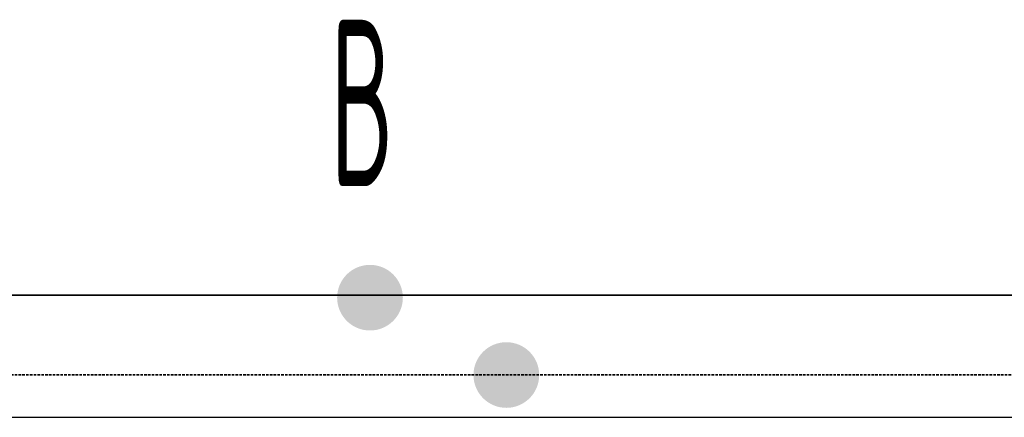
# Model space of a CAD drawing. Header units: millimetres. Extents: x -727 to 69715, y -15705 to 98123.
# Tile 129 of 256: x 35577 to 36316, y -12955 to -12656. Entities that reach past the tile are written whole.
import ezdxf
from ezdxf.enums import TextEntityAlignment as Align

# ---------------------------------------------------------------- set-up
doc = ezdxf.new("R2010")
doc.units = ezdxf.units.MM
doc.linetypes.add('VERDECKT', pattern=[9.525, 6.35, -3.175])
for name, color, linetype, lineweight in [('JS_VYT_POPIS - OBECNĚ', 7, 'Continuous', 5), ('UT_POTRUBI - PŘÍVOD', 1, 'Continuous', 35), ('UT_SCHÉMA_PŘÍVOD', 10, 'Continuous', 35), ('UT_SCHÉMA_ZPÁTEČKA', 172, 'VERDECKT', 35)]:
    doc.layers.add(name, color=color, linetype=linetype, lineweight=lineweight)
doc.styles.add('VZT_POPIS', font='isocp.shx', dxfattribs={"width": 0.6, "height": 125})

msp = doc.modelspace()

# ---------------------------------------------------------------- hatches: boundary and pattern name
at = {"layer": 'UT_SCHÉMA_PŘÍVOD'}
msp.add_hatch(color=256, dxfattribs=at).paths.add_polyline_path([(35815.3, -12864.79, 1), (35864.62, -12864.79, 1)])
at = {"layer": 'UT_SCHÉMA_ZPÁTEČKA', "ltscale": 0.3}
msp.add_hatch(color=256, dxfattribs=at).paths.add_polyline_path([(35966.94, -12922.9, -1), (35917.62, -12922.9, -1)])

# ---------------------------------------------------------------- linework, layer by layer
msp.add_line((-727.45, -12954.69), (68024.28, -12954.69))
at = {"layer": 'UT_POTRUBI - PŘÍVOD'}
msp.add_line((34577.02, -12862.78), (40376.81, -12862.78), dxfattribs=at)
at = {"layer": 'UT_SCHÉMA_ZPÁTEČKA', "ltscale": 0.3}
msp.add_line((34213.18, -12922.7), (40309.77, -12922.7), dxfattribs=at)

# ---------------------------------------------------------------- texts
at = {"layer": 'JS_VYT_POPIS - OBECNĚ', "style": 'VZT_POPIS', "width": 0.5}
msp.add_text('B', height=125, dxfattribs=at).set_placement((35858.15, -12718.4), align=Align.MIDDLE_RIGHT)

doc.saveas('drawing.dxf')
